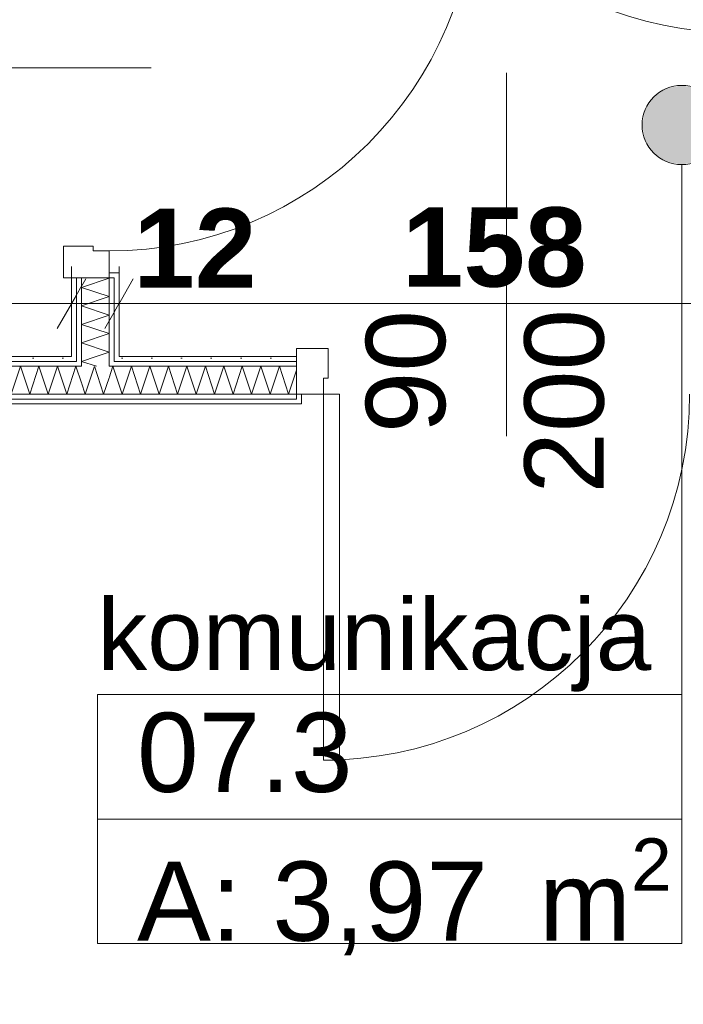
# Model space of a CAD drawing. Extents: x -7314 to 11761, y 144 to 9383.
# Tile 150 of 193: x 6154 to 6322, y 6862 to 7110. Entities that reach past the tile are written whole.
import ezdxf
from ezdxf.xclip import XClip

# ---------------------------------------------------------------- set-up
doc = ezdxf.new("R2010")
doc.units = 0
doc.header["$MEASUREMENT"] = 0
doc.header["$XCLIPFRAME"] = 0
doc.linetypes.add('Wipeout_Contour', pattern=[20000, 0, -20000])
for name, color, linetype in [('FORMA - Arch 01 - 220-A Ściany', 7, 'Continuous'), ('FORMA - Arch 02 - Strefy', 7, 'Continuous'), ('FORMA - Arch 04 - Wymiary ogólne', 7, 'Continuous')]:
    doc.layers.add(name, color=color, linetype=linetype)
doc.styles.add('STYL_AUTOMATYCZNY_2', font='arial.ttf')
doc.styles.add('STYL_AUTOMATYCZNY_9', font='arial.ttf')
pattern_1 = [(0, (4185.3, -5972.398), (0, 7.5), [0, -7.5])]

# ---------------------------------------------------------------- blocks, each defined once
blk = doc.blocks.new('*X271')
at = {"layer": 'FORMA - Arch 01 - 220-A Ściany', "color": 7, "linetype": 'Continuous', "lineweight": 5, "ltscale": 0.025}
for p, q in [((6177.01, 7020.14), (6177.97, 7023.01)), ((6177.97, 7023.01), (6180.3, 7016.01)), ((6180.3, 7016.01), (6182.63, 7023.01)), ((6182.63, 7023.01), (6184.97, 7016.01)), ((6184.97, 7016.01), (6187.3, 7023.01)), ((6187.3, 7023.01), (6189.63, 7016.01)), ((6189.63, 7016.01), (6191.97, 7023.01)), ((6191.97, 7023.01), (6194.3, 7016.01)), ((6194.3, 7016.01), (6196.63, 7023.01)), ((6196.63, 7023.01), (6198.97, 7016.01)), ((6198.97, 7016.01), (6201.3, 7023.01)), ((6201.3, 7023.01), (6203.63, 7016.01)), ((6203.63, 7016.01), (6205.97, 7023.01)), ((6205.97, 7023.01), (6208.3, 7016.01)), ((6208.3, 7016.01), (6210.63, 7023.01)), ((6210.63, 7023.01), (6212.97, 7016.01)), ((6212.97, 7016.01), (6215.3, 7023.01)), ((6215.3, 7023.01), (6217.63, 7016.01)), ((6217.63, 7016.01), (6219.97, 7023.01)), ((6219.97, 7023.01), (6222.3, 7016.01)), ((6222.3, 7016.01), (6224.31, 7022.05))]:
    blk.add_line(p, q, dxfattribs=at)
blk = doc.blocks.new('*X273')
at = {"layer": 'FORMA - Arch 01 - 220-A Ściany', "color": 7, "linetype": 'Continuous', "lineweight": 5, "ltscale": 0.025}
for p, q in [((6170.97, 7016.01), (6173.3, 7023.01)), ((6173.3, 7023.01), (6175.63, 7016.01)), ((6175.63, 7016.01), (6177.01, 7020.14)), ((6170.01, 7018.87), (6170.97, 7016.01))]:
    blk.add_line(p, q, dxfattribs=at)
blk = doc.blocks.new('*X274')
at = {"layer": 'FORMA - Arch 01 - 220-A Ściany', "color": 7, "linetype": 'Continuous', "lineweight": 5, "ltscale": 0.025}
for p, q in [((5956.3, 7016.01), (5958.63, 7023.01)), ((5958.63, 7023.01), (5960.97, 7016.01)), ((5960.97, 7016.01), (5963.3, 7023.01)), ((5963.3, 7023.01), (5965.63, 7016.01)), ((5965.63, 7016.01), (5967.97, 7023.01)), ((5967.97, 7023.01), (5970.3, 7016.01)), ((5970.3, 7016.01), (5972.63, 7023.01)), ((5972.63, 7023.01), (5974.97, 7016.01)), ((5974.97, 7016.01), (5977.3, 7023.01)), ((5977.3, 7023.01), (5979.63, 7016.01)), ((5979.63, 7016.01), (5981.97, 7023.01)), ((5981.97, 7023.01), (5984.3, 7016.01)), ((5984.3, 7016.01), (5986.63, 7023.01)), ((5986.63, 7023.01), (5988.97, 7016.01)), ((5988.97, 7016.01), (5991.3, 7023.01)), ((5991.3, 7023.01), (5993.63, 7016.01)), ((5993.63, 7016.01), (5995.97, 7023.01)), ((5995.97, 7023.01), (5998.3, 7016.01)), ((5998.3, 7016.01), (6000.63, 7023.01)), ((6000.63, 7023.01), (6002.97, 7016.01)), ((6002.97, 7016.01), (6005.3, 7023.01)), ((6005.3, 7023.01), (6007.63, 7016.01)), ((6007.63, 7016.01), (6009.97, 7023.01)), ((6009.97, 7023.01), (6012.3, 7016.01)), ((6012.3, 7016.01), (6014.63, 7023.01)), ((6014.63, 7023.01), (6016.97, 7016.01)), ((6016.97, 7016.01), (6019.3, 7023.01)), ((6019.3, 7023.01), (6021.63, 7016.01)), ((6021.63, 7016.01), (6023.97, 7023.01)), ((6023.97, 7023.01), (6026.3, 7016.01)), ((6026.3, 7016.01), (6028.63, 7023.01)), ((6028.63, 7023.01), (6030.97, 7016.01)), ((6030.97, 7016.01), (6033.3, 7023.01)), ((6033.3, 7023.01), (6035.63, 7016.01)), ((6035.63, 7016.01), (6037.97, 7023.01)), ((6037.97, 7023.01), (6040.3, 7016.01)), ((6040.3, 7016.01), (6042.63, 7023.01)), ((6042.63, 7023.01), (6044.97, 7016.01)), ((6044.97, 7016.01), (6047.3, 7023.01)), ((6047.3, 7023.01), (6049.63, 7016.01)), ((6049.63, 7016.01), (6051.97, 7023.01)), ((6051.97, 7023.01), (6054.3, 7016.01)), ((6054.3, 7016.01), (6056.63, 7023.01)), ((6056.63, 7023.01), (6058.97, 7016.01)), ((6058.97, 7016.01), (6061.3, 7023.01)), ((6061.3, 7023.01), (6063.63, 7016.01)), ((6063.63, 7016.01), (6065.97, 7023.01)), ((6065.97, 7023.01), (6068.3, 7016.01)), ((6068.3, 7016.01), (6070.63, 7023.01)), ((6070.63, 7023.01), (6072.97, 7016.01)), ((6072.97, 7016.01), (6075.3, 7023.01)), ((6075.3, 7023.01), (6077.63, 7016.01)), ((6077.63, 7016.01), (6079.97, 7023.01)), ((6079.97, 7023.01), (6082.3, 7016.01)), ((6082.3, 7016.01), (6084.63, 7023.01)), ((6084.63, 7023.01), (6086.97, 7016.01)), ((6086.97, 7016.01), (6089.3, 7023.01)), ((6089.3, 7023.01), (6091.63, 7016.01)), ((6091.63, 7016.01), (6093.97, 7023.01)), ((6093.97, 7023.01), (6096.3, 7016.01)), ((6096.3, 7016.01), (6098.63, 7023.01)), ((6098.63, 7023.01), (6100.97, 7016.01)), ((6100.97, 7016.01), (6103.3, 7023.01)), ((6103.3, 7023.01), (6105.63, 7016.01)), ((6105.63, 7016.01), (6107.97, 7023.01)), ((6107.97, 7023.01), (6110.3, 7016.01)), ((6110.3, 7016.01), (6112.63, 7023.01)), ((6112.63, 7023.01), (6114.97, 7016.01)), ((6114.97, 7016.01), (6117.3, 7023.01)), ((6117.3, 7023.01), (6119.63, 7016.01)), ((6119.63, 7016.01), (6121.97, 7023.01)), ((6121.97, 7023.01), (6124.3, 7016.01)), ((6124.3, 7016.01), (6126.63, 7023.01)), ((6126.63, 7023.01), (6128.97, 7016.01)), ((6128.97, 7016.01), (6131.3, 7023.01)), ((6131.3, 7023.01), (6133.63, 7016.01)), ((6133.63, 7016.01), (6135.97, 7023.01)), ((6135.97, 7023.01), (6138.3, 7016.01)), ((6138.3, 7016.01), (6140.63, 7023.01)), ((6140.63, 7023.01), (6142.97, 7016.01)), ((6142.97, 7016.01), (6145.3, 7023.01)), ((6145.3, 7023.01), (6147.63, 7016.01)), ((6147.63, 7016.01), (6149.97, 7023.01)), ((6149.97, 7023.01), (6152.3, 7016.01)), ((6152.3, 7016.01), (6154.63, 7023.01)), ((6154.63, 7023.01), (6156.97, 7016.01)), ((6156.97, 7016.01), (6159.3, 7023.01)), ((6159.3, 7023.01), (6161.63, 7016.01)), ((6161.63, 7016.01), (6163.97, 7023.01)), ((6163.97, 7023.01), (6166.3, 7016.01)), ((6166.3, 7016.01), (6168.63, 7023.01)), ((6168.63, 7023.01), (6170.01, 7018.87)), ((5954.27, 7022.1), (5956.3, 7016.01))]:
    blk.add_line(p, q, dxfattribs=at)
blk = doc.blocks.new('*X275')
at = {"layer": 'FORMA - Arch 01 - 220-A Ściany', "color": 7, "linetype": 'Continuous', "lineweight": 5, "ltscale": 0.025}
for p, q in [((6170.01, 7024.27), (6173.72, 7025.51)), ((6170.05, 7024.26), (6170.01, 7024.27))]:
    blk.add_line(p, q, dxfattribs=at)
blk = doc.blocks.new('*X276')
at = {"layer": 'FORMA - Arch 01 - 220-A Ściany', "color": 7, "linetype": 'Continuous', "lineweight": 5, "ltscale": 0.025}
blk.add_line((6173.8, 7023.01), (6170.05, 7024.26), dxfattribs=at)
blk = doc.blocks.new('*X281')
at = {"layer": 'FORMA - Arch 01 - 220-A Ściany', "color": 7, "linetype": 'Continuous', "lineweight": 5, "ltscale": 0.025}
for p, q in [((6170.01, 7042.94), (6177.01, 7045.27)), ((6177.01, 7045.27), (6176.82, 7045.33)), ((6177.01, 7040.6), (6170.01, 7042.94)), ((6170.01, 7038.27), (6177.01, 7040.6)), ((6177.01, 7035.94), (6170.01, 7038.27)), ((6170.01, 7033.6), (6177.01, 7035.94)), ((6177.01, 7031.27), (6170.01, 7033.6)), ((6170.01, 7028.94), (6177.01, 7031.27)), ((6177.01, 7026.6), (6170.01, 7028.94)), ((6173.72, 7025.51), (6177.01, 7026.6))]:
    blk.add_line(p, q, dxfattribs=at)
blk = doc.blocks.new('Rysunek_1_1', base_point=(4185.3, -5972.4))
at = {"layer": 'FORMA - Arch 01 - 220-A Ściany', "color": 7, "linetype": 'Continuous', "lineweight": 13, "ltscale": 0.025}
blk.add_arc((6231.11, 7016.01), 92.4, 270, 0, dxfattribs=at)
at = {"layer": 'FORMA - Arch 02 - Strefy', "color": 7, "linetype": 'Continuous', "lineweight": 13, "ltscale": 0.025}
for p, q in [((6174.06, 6908.74), (6174.06, 6940.17)), ((6321.51, 6940.17), (6321.51, 6908.74)), ((6321.51, 6908.74), (6174.06, 6908.74)), ((6174.06, 6908.74), (6321.51, 6908.74)), ((6174.06, 6877.31), (6174.06, 6908.74)), ((6321.51, 6908.74), (6321.51, 6877.31)), ((6321.51, 6877.31), (6174.06, 6877.31))]:
    blk.add_line(p, q, dxfattribs=at)
at = {"layer": 'FORMA - Arch 02 - Strefy', "color": 7, "linetype": 'Continuous', "lineweight": 13, "insert": (6184.06, 6903.88), "char_height": 20, "attachment_point": 1, "style": 'STYL_AUTOMATYCZNY_2'}
blk.add_mtext('\\A1;{\\pql;\\pt0,460;\\fArial|b0|i0|c238|p0;\\W1.000000;A: 3,97\\fArial|b0|i0|c238|p0;\\W1.000000;\\A1{\\H.66x;\\S^  ;}\\fArial|b0|i0|c238|p0;\\W1.000000; m\\fArial|b0|i0|c238|p0;\\W1.000000;\\A1{\\H.66x;\\S2^  ;}}', dxfattribs=at)
at = {"color": 254, "linetype": 'Wipeout_Contour', "lineweight": 0, "ltscale": 37156.494219}
blk.add_wipeout([(6224.31, 7014.76), (5954.27, 7014.76), (5954.27, 7013.51), (6224.31, 7013.51)], dxfattribs=at).dxf.layer = 'FORMA - Arch 01 - 220-A Ściany'
at = {"color": 254, "linetype": 'Wipeout_Contour', "lineweight": 0, "ltscale": 37498.514087}
blk.add_wipeout([(6167.51, 7025.51), (6167.51, 7276.41), (5954.27, 7276.41), (5954.27, 7025.51)], dxfattribs=at).dxf.layer = 'FORMA - Arch 02 - Strefy'
at = {"color": 254, "linetype": 'Wipeout_Contour', "lineweight": 0, "ltscale": 38013.846991}
blk.add_wipeout([(6337.57, 7025.51), (6337.57, 7276.41), (6179.51, 7276.41), (6179.51, 7025.51)], dxfattribs=at).dxf.layer = 'FORMA - Arch 02 - Strefy'
at = {"linetype": 'Continuous', "lineweight": 13}
blk.add_hatch(color=7, dxfattribs=at).paths.add_polyline_path([(6311.51, 7083.92), (6312.28, 7080.09), (6314.44, 7076.84), (6317.69, 7074.68), (6321.51, 7073.92), (6325.34, 7074.68), (6328.59, 7076.84), (6330.75, 7080.09), (6331.51, 7083.92), (6330.75, 7087.74), (6328.59, 7090.99), (6325.34, 7093.15), (6321.51, 7093.92), (6317.69, 7093.15), (6314.44, 7090.99), (6312.28, 7087.74)])
at = {"layer": 'FORMA - Arch 01 - 220-A Ściany', "linetype": 'Continuous', "lineweight": 5}
h = blk.add_hatch(dxfattribs=at)
h.set_pattern_fill('Gips_0001', style=0, pattern_type=2)
h.set_pattern_definition(pattern_1)
h.paths.add_polyline_path([(6224.31, 7014.76), (5954.27, 7014.76), (5954.27, 7013.51), (6224.31, 7013.51)])
at = {"color": 7, "linetype": 'Continuous', "lineweight": 13, "ltscale": 0.025}
blk.add_line((6321.51, 6877.31), (6321.51, 7073.92), dxfattribs=at)
blk.add_circle((6321.51, 7083.92), 10, dxfattribs=at)
at = {"layer": 'FORMA - Arch 01 - 220-A Ściany', "color": 7, "linetype": 'Continuous', "lineweight": 15, "ltscale": 0.025}
for p, q in [((6095.98, 7098.33), (6187.6, 7098.33)), ((6277.31, 7097.04), (6277.31, 7005.41))]:
    blk.add_line(p, q, dxfattribs=at)
at = {"layer": 'FORMA - Arch 01 - 220-A Ściany', "color": 7, "linetype": 'Continuous', "lineweight": 13, "ltscale": 0.025}
for centre, start, end in [((6335.57, 7199.61), 180, 270), ((6177.01, 7144.53), 270, 0)]:
    blk.add_arc(centre, 92.4, start, end, dxfattribs=at)
at = {"layer": 'FORMA - Arch 04 - Wymiary ogólne', "color": 154, "linetype": 'Continuous', "lineweight": 13, "char_height": 20, "attachment_point": 7, "style": 'STYL_AUTOMATYCZNY_9'}
for s, insert, width in [('\\A1;{\\pql;\\fArial|b1|i0|c238|p0;\\W1.000000;12}', (6183.12, 7042.84), 30.509), ('\\A1;{\\pql;\\fArial|b1|i0|c238|p0;\\W1.000000;158}', (6250.91, 7042.84), 45.7634)]:
    blk.add_mtext(s, dxfattribs=dict(at, insert=insert, width=width))
at = {"color": 254, "linetype": 'Wipeout_Contour', "lineweight": 0, "ltscale": 37394.085095}
blk.add_wipeout([(6167.51, 7024.26), (6168.76, 7024.26), (6168.76, 7025.51), (6167.51, 7025.51)], dxfattribs=at).dxf.layer = 'FORMA - Arch 01 - 220-A Ściany'
at = {"color": 254, "linetype": 'Wipeout_Contour', "lineweight": 0, "ltscale": 37483.421293}
blk.add_wipeout([(6179.51, 7024.26), (6224.31, 7024.26), (6224.31, 7025.51), (6179.51, 7025.51)], dxfattribs=at).dxf.layer = 'FORMA - Arch 01 - 220-A Ściany'
at = {"layer": 'FORMA - Arch 01 - 220-A Ściany', "linetype": 'Continuous', "lineweight": 5}
h = blk.add_hatch(dxfattribs=at)
h.set_pattern_fill('Gips_0001', style=0, pattern_type=2)
h.set_pattern_definition(pattern_1)
h.paths.add_polyline_path([(6167.51, 7024.26), (6168.76, 7024.26), (6168.76, 7025.51), (6167.51, 7025.51)])
h = blk.add_hatch(dxfattribs=at)
h.set_pattern_fill('Gips_0001', style=0, pattern_type=2)
h.set_pattern_definition(pattern_1)
h.paths.add_polyline_path([(6179.51, 7024.26), (6224.31, 7024.26), (6224.31, 7025.51), (6179.51, 7025.51)])
at = {"color": 254, "linetype": 'Wipeout_Contour', "lineweight": 0, "ltscale": 37160.270156}
blk.add_wipeout([(6224.31, 7016.01), (5954.27, 7016.01), (5954.27, 7014.76), (6224.31, 7014.76)], dxfattribs=at).dxf.layer = 'FORMA - Arch 01 - 220-A Ściany'
at = {"layer": 'FORMA - Arch 01 - 220-A Ściany', "linetype": 'Continuous', "lineweight": 5}
h = blk.add_hatch(dxfattribs=at)
h.set_pattern_fill('Gips_0001', style=0, pattern_type=2)
h.set_pattern_definition(pattern_1)
h.paths.add_polyline_path([(6224.31, 7016.01), (5954.27, 7016.01), (5954.27, 7014.76), (6224.31, 7014.76)])
at = {"color": 254, "linetype": 'Wipeout_Contour', "lineweight": 0, "ltscale": 37113.834699}
blk.add_wipeout([(6167.51, 7025.51), (5954.27, 7025.51), (5954.27, 7024.26), (6167.51, 7024.26)], dxfattribs=at).dxf.layer = 'FORMA - Arch 01 - 220-A Ściany'
at = {"color": 254, "linetype": 'Wipeout_Contour', "lineweight": 0, "ltscale": 37422.470362}
blk.add_wipeout([(6178.26, 7024.26), (6179.51, 7024.26), (6179.51, 7025.51), (6178.26, 7025.51)], dxfattribs=at).dxf.layer = 'FORMA - Arch 01 - 220-A Ściany'
at = {"color": 254, "linetype": 'Wipeout_Contour', "lineweight": 0, "ltscale": 37393.627536}
blk.add_wipeout([(6168.76, 7023.01), (6170.01, 7023.01), (6170.01, 7024.26), (6168.76, 7024.26)], dxfattribs=at).dxf.layer = 'FORMA - Arch 01 - 220-A Ściany'
at = {"layer": 'FORMA - Arch 01 - 220-A Ściany', "linetype": 'Continuous', "lineweight": 5}
h = blk.add_hatch(dxfattribs=at)
h.set_pattern_fill('Gips_0001', style=0, pattern_type=2)
h.set_pattern_definition(pattern_1)
h.paths.add_polyline_path([(6167.51, 7025.51), (5954.27, 7025.51), (5954.27, 7024.26), (6167.51, 7024.26)])
h = blk.add_hatch(dxfattribs=at)
h.set_pattern_fill('Gips_0001', style=0, pattern_type=2)
h.set_pattern_definition(pattern_1)
h.paths.add_polyline_path([(6178.26, 7024.26), (6179.51, 7024.26), (6179.51, 7025.51), (6178.26, 7025.51)])
h = blk.add_hatch(dxfattribs=at)
h.set_pattern_fill('Gips_0001', style=0, pattern_type=2)
h.set_pattern_definition(pattern_1)
h.paths.add_polyline_path([(6168.76, 7023.01), (6170.01, 7023.01), (6170.01, 7024.26), (6168.76, 7024.26)])
at = {"layer": 'FORMA - Arch 01 - 220-A Ściany', "color": 7, "linetype": 'Continuous', "lineweight": 15, "ltscale": 0.025, "flags": 128}
for points in [[(6167.51, 7025.51), (5954.27, 7025.51)], [(6224.31, 7025.51), (6179.51, 7025.51)]]:
    blk.add_lwpolyline(points, dxfattribs=at)
at = {"color": 254, "linetype": 'Wipeout_Contour', "lineweight": 0, "ltscale": 37111.698638}
blk.add_wipeout([(6168.76, 7024.26), (5954.27, 7024.26), (5954.27, 7023.01), (6168.76, 7023.01)], dxfattribs=at).dxf.layer = 'FORMA - Arch 01 - 220-A Ściany'
at = {"color": 254, "linetype": 'Wipeout_Contour', "lineweight": 0, "ltscale": 37478.021817}
blk.add_wipeout([(6178.26, 7023.01), (6224.31, 7023.01), (6224.31, 7024.26), (6178.26, 7024.26)], dxfattribs=at).dxf.layer = 'FORMA - Arch 01 - 220-A Ściany'
at = {"layer": 'FORMA - Arch 01 - 220-A Ściany', "linetype": 'Continuous', "lineweight": 5}
h = blk.add_hatch(dxfattribs=at)
h.set_pattern_fill('Gips_0001', style=0, pattern_type=2)
h.set_pattern_definition(pattern_1)
h.paths.add_polyline_path([(6168.76, 7024.26), (5954.27, 7024.26), (5954.27, 7023.01), (6168.76, 7023.01)])
h = blk.add_hatch(dxfattribs=at)
h.set_pattern_fill('Gips_0001', style=0, pattern_type=2)
h.set_pattern_definition(pattern_1)
h.paths.add_polyline_path([(6178.26, 7023.01), (6224.31, 7023.01), (6224.31, 7024.26), (6178.26, 7024.26)])
at = {"layer": 'FORMA - Arch 01 - 220-A Ściany', "color": 7, "linetype": 'Continuous', "lineweight": 13, "ltscale": 0.025}
for p, q in [((6168.76, 7025.51), (6168.76, 7024.26)), ((6168.76, 7024.26), (5954.27, 7024.26))]:
    blk.add_line(p, q, dxfattribs=at)
at = {"layer": 'FORMA - Arch 01 - 220-A Ściany', "color": 7, "linetype": 'Continuous', "lineweight": 15, "ltscale": 0.025}
blk.add_line((6224.31, 7024.26), (6224.31, 7025.51), dxfattribs=at)
at = {"color": 254, "linetype": 'Wipeout_Contour', "lineweight": 0, "ltscale": 37415.413767}
blk.add_wipeout([(6177.01, 7023.01), (6178.26, 7023.01), (6178.26, 7024.26), (6177.01, 7024.26)], dxfattribs=at).dxf.layer = 'FORMA - Arch 01 - 220-A Ściany'
at = {"layer": 'FORMA - Arch 01 - 220-A Ściany', "linetype": 'Continuous', "lineweight": 5}
h = blk.add_hatch(dxfattribs=at)
h.set_pattern_fill('Gips_0001', style=0, pattern_type=2)
h.set_pattern_definition(pattern_1)
h.paths.add_polyline_path([(6177.01, 7023.01), (6178.26, 7023.01), (6178.26, 7024.26), (6177.01, 7024.26)])
at = {"layer": 'FORMA - Arch 01 - 220-A Ściany', "color": 7, "linetype": 'Continuous', "lineweight": 13, "ltscale": 0.025}
for p, q in [((6178.26, 7024.26), (6178.26, 7025.51)), ((6224.31, 7024.26), (6178.26, 7024.26))]:
    blk.add_line(p, q, dxfattribs=at)
at = {"color": 254, "linetype": 'Wipeout_Contour', "lineweight": 0, "ltscale": 37464.003641}
blk.add_wipeout([(6177.01, 7016.01), (6224.31, 7016.01), (6224.31, 7023.01), (6177.01, 7023.01)], dxfattribs=at).dxf.layer = 'FORMA - Arch 01 - 220-A Ściany'
at = {"layer": 'FORMA - Arch 01 - 220-A Ściany', "color": 7, "linetype": 'Continuous', "lineweight": 15, "ltscale": 0.025}
blk.add_line((6224.31, 7023.01), (6224.31, 7024.26), dxfattribs=at)
at = {"color": 7, "linetype": 'Continuous', "lineweight": 13, "ltscale": 0.025}
blk.add_blockref('*X271', (0, 0), dxfattribs=at)
at = {"layer": 'FORMA - Arch 01 - 220-A Ściany', "color": 7, "linetype": 'Continuous', "lineweight": 13, "insert": (6267.65, 7006.15), "char_height": 20, "attachment_point": 7, "rotation": 90, "style": 'STYL_AUTOMATYCZNY_2'}
blk.add_mtext('\\A1;{\\pql;\\pt0;\\fArial|b0|i0|c238|p0;\\W1.000000;90\\fArial|b0|i0|c238|p0;\\W1.000000;\\A1{\\H.66x;\\S^  ;}\\fArial|b0|i0|c238|p0;\\W1.000000;\\fArial|b0|i0|c238|p0;\\W1.000000;}', dxfattribs=at)
at = {"color": 254, "linetype": 'Wipeout_Contour', "lineweight": 0, "ltscale": 37392.128968}
blk.add_wipeout([(6170.01, 7016.01), (6177.01, 7016.01), (6177.01, 7023.01), (6170.01, 7023.01)], dxfattribs=at).dxf.layer = 'FORMA - Arch 01 - 220-A Ściany'
at = {"color": 254, "linetype": 'Wipeout_Contour', "lineweight": 0, "ltscale": 46892.519287}
blk.add_wipeout([(6224.31, 7013.51), (6225.56, 7013.51), (6225.56, 7016.01), (6224.31, 7016.01), (6224.31, 7014.76)], dxfattribs=at).dxf.layer = 'FORMA - Arch 01 - 220-A Ściany'
at = {"layer": 'FORMA - Arch 01 - 220-A Ściany', "linetype": 'Continuous', "lineweight": 5}
h = blk.add_hatch(dxfattribs=at)
h.set_pattern_fill('Gips_0001', style=0, pattern_type=2)
h.set_pattern_definition(pattern_1)
h.paths.add_polyline_path([(6224.31, 7013.51), (6225.56, 7013.51), (6225.56, 7016.01), (6224.31, 7016.01), (6224.31, 7014.76)])
at = {"layer": 'FORMA - Arch 01 - 220-A Ściany', "color": 7, "linetype": 'Continuous', "lineweight": 13, "ltscale": 0.025}
for p, q in [((6177.01, 7023.01), (6177.01, 7024.26)), ((6224.31, 7023.01), (6177.01, 7023.01)), ((6177.01, 7016.01), (6224.31, 7016.01)), ((6224.31, 7014.76), (6224.31, 7016.01)), ((5954.27, 7014.76), (6224.31, 7014.76))]:
    blk.add_line(p, q, dxfattribs=at)
at = {"layer": 'FORMA - Arch 01 - 220-A Ściany', "color": 7, "linetype": 'Continuous', "lineweight": 15, "ltscale": 0.025}
for p, q in [((6224.31, 7016.01), (6224.31, 7023.01)), ((6224.31, 7016.01), (6225.56, 7016.01)), ((6225.56, 7016.01), (6225.56, 7013.51)), ((6224.31, 7013.51), (6225.56, 7013.51)), ((6224.31, 7013.51), (6225.56, 7013.51))]:
    blk.add_line(p, q, dxfattribs=at)
at = {"layer": 'FORMA - Arch 01 - 220-A Ściany', "color": 7, "linetype": 'Continuous', "lineweight": 15, "ltscale": 0.025, "flags": 128}
blk.add_lwpolyline([(5954.27, 7013.51), (6224.31, 7013.51)], dxfattribs=at)
at = {"color": 7, "linetype": 'Continuous', "lineweight": 13, "ltscale": 0.025}
blk.add_blockref('*X273', (0, 0), dxfattribs=at)
at = {"color": 254, "linetype": 'Wipeout_Contour', "lineweight": 0, "ltscale": 56316.389552}
blk.add_wipeout([(6224.31, 7027.51), (6224.31, 7016.01), (6231.11, 7016.01), (6231.11, 7020.01), (6232.31, 7020.01), (6232.31, 7027.51)], dxfattribs=at).dxf.layer = 'FORMA - Arch 01 - 220-A Ściany'
at = {"color": 254, "linetype": 'Wipeout_Contour', "lineweight": 0, "ltscale": 37419.168317}
blk.add_wipeout([(6177.01, 7024.26), (6178.26, 7024.26), (6178.26, 7025.51), (6177.01, 7025.51)], dxfattribs=at).dxf.layer = 'FORMA - Arch 01 - 220-A Ściany'
at = {"color": 254, "linetype": 'Wipeout_Contour', "lineweight": 0, "ltscale": 37100.859677}
blk.add_wipeout([(6170.01, 7023.01), (5954.27, 7023.01), (5954.27, 7016.01), (6170.01, 7016.01)], dxfattribs=at).dxf.layer = 'FORMA - Arch 01 - 220-A Ściany'
at = {"layer": 'FORMA - Arch 01 - 220-A Ściany', "linetype": 'Continuous', "lineweight": 5}
h = blk.add_hatch(dxfattribs=at)
h.set_pattern_fill('Gips_0001', style=0, pattern_type=2)
h.set_pattern_definition(pattern_1)
h.paths.add_polyline_path([(6177.01, 7024.26), (6178.26, 7024.26), (6178.26, 7025.51), (6177.01, 7025.51)])
at = {"layer": 'FORMA - Arch 01 - 220-A Ściany', "color": 7, "linetype": 'Continuous', "lineweight": 15, "ltscale": 0.025}
for p, q in [((6224.31, 7027.51), (6224.31, 7016.01)), ((6232.31, 7027.51), (6224.31, 7027.51)), ((6232.31, 7020.01), (6232.31, 7027.51)), ((6224.31, 7024.26), (6224.31, 7025.51)), ((6224.31, 7024.26), (6224.31, 7025.51)), ((6224.31, 7023.01), (6224.31, 7024.26)), ((6224.31, 7023.01), (6224.31, 7024.26)), ((6224.31, 7016.01), (6224.31, 7023.01)), ((6224.31, 7016.01), (6224.31, 7023.01)), ((6231.11, 7020.01), (6232.31, 7020.01)), ((6225.56, 7016.01), (6225.56, 7013.51))]:
    blk.add_line(p, q, dxfattribs=at)
at = {"layer": 'FORMA - Arch 01 - 220-A Ściany', "color": 7, "linetype": 'Continuous', "lineweight": 13, "ltscale": 0.025}
for p, q in [((6170.01, 7023.01), (5954.27, 7023.01)), ((6170.01, 7024.26), (6170.01, 7023.01)), ((5954.27, 7016.01), (6170.01, 7016.01)), ((6170.01, 7016.01), (6177.01, 7016.01))]:
    blk.add_line(p, q, dxfattribs=at)
at = {"color": 7, "linetype": 'Continuous', "lineweight": 13, "ltscale": 0.025}
blk.add_blockref('*X274', (0, 0), dxfattribs=at)
at = {"color": 254, "linetype": 'Wipeout_Contour', "lineweight": 0, "ltscale": 37401.777745}
blk.add_wipeout([(6231.11, 6923.61), (6235.11, 6923.61), (6235.11, 7016.01), (6231.11, 7016.01)], dxfattribs=at).dxf.layer = 'FORMA - Arch 01 - 220-A Ściany'
at = {"layer": 'FORMA - Arch 01 - 220-A Ściany', "color": 7, "linetype": 'Continuous', "lineweight": 15, "ltscale": 0.025}
for p, q in [((6231.11, 7016.01), (6231.11, 7020.01)), ((6224.31, 7016.01), (6231.11, 7016.01))]:
    blk.add_line(p, q, dxfattribs=at)
at = {"layer": 'FORMA - Arch 01 - 220-A Ściany', "color": 7, "linetype": 'Continuous', "lineweight": 13, "ltscale": 0.025}
for p, q in [((6231.11, 6923.61), (6231.11, 7016.01)), ((6231.11, 7016.01), (6235.11, 7016.01)), ((6235.11, 7016.01), (6235.11, 6923.61)), ((6235.11, 6923.61), (6231.11, 6923.61))]:
    blk.add_line(p, q, dxfattribs=at)
at = {"layer": 'FORMA - Arch 02 - Strefy', "color": 7, "linetype": 'Continuous', "lineweight": 13, "ltscale": 0.025}
blk.add_line((6174.06, 6940.17), (6321.51, 6940.17), dxfattribs=at)
at = {"layer": 'FORMA - Arch 01 - 220-A Ściany', "color": 7, "linetype": 'Continuous', "lineweight": 13, "insert": (6307.65, 6990.89), "char_height": 20, "attachment_point": 7, "rotation": 90, "style": 'STYL_AUTOMATYCZNY_2'}
blk.add_mtext('\\A1;{\\pql;\\pt0;\\fArial|b0|i0|c238|p0;\\W1.000000;200\\fArial|b0|i0|c238|p0;\\W1.000000;\\A1{\\H.66x;\\S^  ;}\\fArial|b0|i0|c238|p0;\\W1.000000;\\fArial|b0|i0|c238|p0;\\W1.000000;}', dxfattribs=at)
at = {"layer": 'FORMA - Arch 02 - Strefy', "color": 7, "linetype": 'Continuous', "lineweight": 13, "attachment_point": 1, "style": 'STYL_AUTOMATYCZNY_2'}
for s, insert, char_height in [('\\A1;{\\pql;\\pt0,460;\\fArial|b0|i0|c238|p0;\\W1.000000;komunikacja\\fArial|b0|i0|c238|p0;\\W1.000000;\\A1{\\H.66x;\\S^  ;}\\fArial|b0|i0|c238|p0;\\W1.000000;\\fArial|b0|i0|c238|p0;\\W1.000000;\\A1{\\H.66x;\\S^  ;}}', (6174.06, 6964.34), 18), ('\\A1;{\\pql;\\pt0,460;\\fArial|b0|i0|c238|p0;\\W1.000000;07.3\\fArial|b0|i0|c238|p0;\\W1.000000;\\A1{\\H.66x;\\S^  ;}\\fArial|b0|i0|c238|p0;\\W1.000000;\\fArial|b0|i0|c238|p0;\\W1.000000;\\A1{\\H.66x;\\S^  ;}}', (6184.06, 6935.6), 20)]:
    blk.add_mtext(s, dxfattribs=dict(at, insert=insert, char_height=char_height))
at = {"color": 254, "linetype": 'Wipeout_Contour', "lineweight": 0, "ltscale": 37454.141642}
blk.add_wipeout([(6178.26, 7045.33), (6178.26, 7025.51), (6179.51, 7025.51), (6179.51, 7045.33)], dxfattribs=at).dxf.layer = 'FORMA - Arch 01 - 220-A Ściany'
at = {"color": 254, "linetype": 'Wipeout_Contour', "lineweight": 0, "ltscale": 37408.275368}
blk.add_wipeout([(6170.01, 7024.26), (6177.01, 7024.26), (6177.01, 7025.51), (6170.01, 7025.51)], dxfattribs=at).dxf.layer = 'FORMA - Arch 01 - 220-A Ściany'
at = {"layer": 'FORMA - Arch 01 - 220-A Ściany', "linetype": 'Continuous', "lineweight": 5}
h = blk.add_hatch(dxfattribs=at)
h.set_pattern_fill('Gips_0001', style=0, pattern_type=2)
h.set_pattern_definition(pattern_1)
h.paths.add_polyline_path([(6178.26, 7045.33), (6178.26, 7025.51), (6179.51, 7025.51), (6179.51, 7045.33)])
at = {"layer": 'FORMA - Arch 04 - Wymiary ogólne', "color": 154, "linetype": 'Continuous', "lineweight": 13, "ltscale": 0.025}
blk.add_line((6337.57, 7038.84), (6179.51, 7038.84), dxfattribs=at)
at = {"color": 7, "linetype": 'Continuous', "lineweight": 13, "ltscale": 0.025}
blk.add_blockref('*X275', (0, 0), dxfattribs=at)
at = {"color": 254, "linetype": 'Wipeout_Contour', "lineweight": 0, "ltscale": 37450.842387}
blk.add_wipeout([(6177.01, 7025.51), (6178.26, 7025.51), (6178.26, 7045.33), (6177.01, 7045.33)], dxfattribs=at).dxf.layer = 'FORMA - Arch 01 - 220-A Ściany'
at = {"color": 254, "linetype": 'Wipeout_Contour', "lineweight": 0, "ltscale": 37397.384274}
blk.add_wipeout([(6168.76, 7024.26), (6170.01, 7024.26), (6170.01, 7025.51), (6168.76, 7025.51)], dxfattribs=at).dxf.layer = 'FORMA - Arch 01 - 220-A Ściany'
at = {"layer": 'FORMA - Arch 01 - 220-A Ściany', "linetype": 'Continuous', "lineweight": 5}
h = blk.add_hatch(dxfattribs=at)
h.set_pattern_fill('Gips_0001', style=0, pattern_type=2)
h.set_pattern_definition(pattern_1)
h.paths.add_polyline_path([(6177.01, 7025.51), (6178.26, 7025.51), (6178.26, 7045.33), (6177.01, 7045.33)])
h = blk.add_hatch(dxfattribs=at)
h.set_pattern_fill('Gips_0001', style=0, pattern_type=2)
h.set_pattern_definition(pattern_1)
h.paths.add_polyline_path([(6168.76, 7024.26), (6170.01, 7024.26), (6170.01, 7025.51), (6168.76, 7025.51)])
at = {"layer": 'FORMA - Arch 01 - 220-A Ściany', "color": 7, "linetype": 'Continuous', "lineweight": 13, "ltscale": 0.025}
blk.add_line((6178.26, 7024.26), (6178.26, 7025.51), dxfattribs=at)
at = {"color": 254, "linetype": 'Wipeout_Contour', "lineweight": 0, "ltscale": 37425.780377}
blk.add_wipeout([(6167.51, 7025.51), (6168.76, 7025.51), (6168.76, 7045.33), (6167.51, 7045.33)], dxfattribs=at).dxf.layer = 'FORMA - Arch 01 - 220-A Ściany'
at = {"color": 254, "linetype": 'Wipeout_Contour', "lineweight": 0, "ltscale": 37404.519724}
blk.add_wipeout([(6170.01, 7023.01), (6177.01, 7023.01), (6177.01, 7024.26), (6170.01, 7024.26)], dxfattribs=at).dxf.layer = 'FORMA - Arch 01 - 220-A Ściany'
at = {"layer": 'FORMA - Arch 01 - 220-A Ściany', "linetype": 'Continuous', "lineweight": 5}
h = blk.add_hatch(dxfattribs=at)
h.set_pattern_fill('Gips_0001', style=0, pattern_type=2)
h.set_pattern_definition(pattern_1)
h.paths.add_polyline_path([(6167.51, 7025.51), (6168.76, 7025.51), (6168.76, 7045.33), (6167.51, 7045.33)])
at = {"layer": 'FORMA - Arch 01 - 220-A Ściany', "color": 7, "linetype": 'Continuous', "lineweight": 13, "ltscale": 0.025}
for p, q in [((6170.01, 7024.26), (6170.01, 7023.01)), ((6177.01, 7023.01), (6177.01, 7024.26))]:
    blk.add_line(p, q, dxfattribs=at)
at = {"layer": 'FORMA - Arch 01 - 220-A Ściany', "color": 7, "linetype": 'Continuous', "lineweight": 15, "ltscale": 0.025, "flags": 128}
blk.add_lwpolyline([(6167.51, 7045.33), (6167.51, 7025.51)], dxfattribs=at)
at = {"layer": 'FORMA - Arch 04 - Wymiary ogólne', "color": 154, "linetype": 'Continuous', "lineweight": 13, "ltscale": 0.025}
blk.add_line((6167.51, 7038.84), (5954.27, 7038.84), dxfattribs=at)
at = {"color": 7, "linetype": 'Continuous', "lineweight": 13, "ltscale": 0.025}
blk.add_blockref('*X276', (0, 0), dxfattribs=at)
at = {"color": 254, "linetype": 'Wipeout_Contour', "lineweight": 0, "ltscale": 37429.076766}
blk.add_wipeout([(6168.76, 7045.33), (6168.76, 7025.51), (6170.01, 7025.51), (6170.01, 7045.33)], dxfattribs=at).dxf.layer = 'FORMA - Arch 01 - 220-A Ściany'
at = {"layer": 'FORMA - Arch 01 - 220-A Ściany', "linetype": 'Continuous', "lineweight": 5}
h = blk.add_hatch(dxfattribs=at)
h.set_pattern_fill('Gips_0001', style=0, pattern_type=2)
h.set_pattern_definition(pattern_1)
h.paths.add_polyline_path([(6168.76, 7045.33), (6168.76, 7025.51), (6170.01, 7025.51), (6170.01, 7045.33)])
at = {"layer": 'FORMA - Arch 01 - 220-A Ściany', "color": 7, "linetype": 'Continuous', "lineweight": 15, "ltscale": 0.025}
blk.add_line((6168.76, 7045.33), (6167.51, 7045.33), dxfattribs=at)
at = {"layer": 'FORMA - Arch 01 - 220-A Ściany', "color": 7, "linetype": 'Continuous', "lineweight": 13, "ltscale": 0.025}
for p, q in [((6168.76, 7045.33), (6168.76, 7025.51)), ((6168.76, 7025.51), (6168.76, 7024.26))]:
    blk.add_line(p, q, dxfattribs=at)
at = {"color": 254, "linetype": 'Wipeout_Contour', "lineweight": 0, "ltscale": 37439.958647}
blk.add_wipeout([(6170.01, 7025.51), (6177.01, 7025.51), (6177.01, 7045.33), (6170.01, 7045.33)], dxfattribs=at).dxf.layer = 'FORMA - Arch 01 - 220-A Ściany'
at = {"layer": 'FORMA - Arch 01 - 220-A Ściany', "color": 7, "linetype": 'Continuous', "lineweight": 15, "ltscale": 0.025}
blk.add_line((6170.01, 7045.33), (6168.76, 7045.33), dxfattribs=at)
at = {"layer": 'FORMA - Arch 01 - 220-A Ściany', "color": 7, "linetype": 'Continuous', "lineweight": 13, "ltscale": 0.025}
for p, q in [((6170.01, 7045.33), (6170.01, 7025.51)), ((6170.01, 7025.51), (6170.01, 7024.26)), ((6177.01, 7024.26), (6177.01, 7025.51))]:
    blk.add_line(p, q, dxfattribs=at)
at = {"layer": 'FORMA - Arch 04 - Wymiary ogólne', "color": 154, "linetype": 'Continuous', "lineweight": 13, "ltscale": 0.025}
blk.add_line((6179.51, 7038.84), (6167.51, 7038.84), dxfattribs=at)
at = {"color": 7, "linetype": 'Continuous', "lineweight": 13, "ltscale": 0.025}
blk.add_blockref('*X281', (0, 0), dxfattribs=at)
at = {"color": 254, "linetype": 'Wipeout_Contour', "lineweight": 0, "ltscale": 46854.365519}
blk.add_wipeout([(6179.51, 7046.58), (6177.01, 7046.58), (6177.01, 7045.33), (6178.26, 7045.33), (6179.51, 7045.33)], dxfattribs=at).dxf.layer = 'FORMA - Arch 01 - 220-A Ściany'
at = {"layer": 'FORMA - Arch 01 - 220-A Ściany', "linetype": 'Continuous', "lineweight": 5}
h = blk.add_hatch(dxfattribs=at)
h.set_pattern_fill('Gips_0001', style=0, pattern_type=2)
h.set_pattern_definition(pattern_1)
h.paths.add_polyline_path([(6179.51, 7046.58), (6177.01, 7046.58), (6177.01, 7045.33), (6178.26, 7045.33), (6179.51, 7045.33)])
at = {"layer": 'FORMA - Arch 01 - 220-A Ściany', "color": 7, "linetype": 'Continuous', "lineweight": 15, "ltscale": 0.025}
for p, q in [((6177.01, 7045.33), (6170.01, 7045.33)), ((6177.01, 7046.58), (6179.51, 7046.58)), ((6177.01, 7045.33), (6177.01, 7046.58)), ((6179.51, 7045.33), (6179.51, 7046.58)), ((6179.51, 7045.33), (6179.51, 7046.58))]:
    blk.add_line(p, q, dxfattribs=at)
at = {"layer": 'FORMA - Arch 01 - 220-A Ściany', "color": 7, "linetype": 'Continuous', "lineweight": 13, "ltscale": 0.025}
for p, q in [((6177.01, 7025.51), (6177.01, 7045.33)), ((6178.26, 7045.33), (6177.01, 7045.33)), ((6178.26, 7025.51), (6178.26, 7045.33))]:
    blk.add_line(p, q, dxfattribs=at)
at = {"layer": 'FORMA - Arch 01 - 220-A Ściany', "color": 7, "linetype": 'Continuous', "lineweight": 15, "ltscale": 0.025, "flags": 128}
blk.add_lwpolyline([(6179.51, 7025.51), (6179.51, 7045.33)], dxfattribs=at)
at = {"layer": 'FORMA - Arch 04 - Wymiary ogólne', "color": 154, "linetype": 'Continuous', "lineweight": 13, "ltscale": 0.025}
blk.add_line((6179.51, 7048.21), (6179.51, 7029.46), dxfattribs=at)
at = {"color": 254, "linetype": 'Wipeout_Contour', "lineweight": 0, "ltscale": 56220.65687}
blk.add_wipeout([(6165.51, 7053.33), (6165.51, 7045.33), (6177.01, 7045.33), (6177.01, 7052.13), (6173.01, 7052.13), (6173.01, 7053.33)], dxfattribs=at).dxf.layer = 'FORMA - Arch 01 - 220-A Ściany'
at = {"layer": 'FORMA - Arch 01 - 220-A Ściany', "color": 7, "linetype": 'Continuous', "lineweight": 15, "ltscale": 0.025}
for p, q in [((6165.51, 7053.33), (6173.01, 7053.33)), ((6165.51, 7045.33), (6165.51, 7053.33)), ((6173.01, 7053.33), (6173.01, 7052.13)), ((6173.01, 7052.13), (6177.01, 7052.13)), ((6177.01, 7052.13), (6177.01, 7045.33)), ((6177.01, 7045.33), (6165.51, 7045.33)), ((6168.76, 7045.33), (6167.51, 7045.33)), ((6168.76, 7045.33), (6167.51, 7045.33)), ((6170.01, 7045.33), (6168.76, 7045.33)), ((6170.01, 7045.33), (6168.76, 7045.33)), ((6177.01, 7045.33), (6170.01, 7045.33)), ((6177.01, 7045.33), (6170.01, 7045.33)), ((6177.01, 7046.58), (6179.51, 7046.58))]:
    blk.add_line(p, q, dxfattribs=at)
at = {"layer": 'FORMA - Arch 04 - Wymiary ogólne', "color": 154, "linetype": 'Continuous', "lineweight": 13, "ltscale": 0.025}
for p, q in [((6167.51, 7048.21), (6167.51, 7029.46)), ((6163.9, 7032.59), (6171.12, 7045.09)), ((6175.9, 7032.59), (6183.12, 7045.09))]:
    blk.add_line(p, q, dxfattribs=at)

msp = doc.modelspace()

# ---------------------------------------------------------------- block references
at = {"lineweight": 20}
ref = msp.add_blockref('Rysunek_1_1', (4185.29965, -5972.39804), dxfattribs=at)
XClip(ref).set_block_clipping_path([(254.0251470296, 246.5573808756), (9689.7973583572, 9358.9497337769)])

doc.saveas('drawing.dxf')
